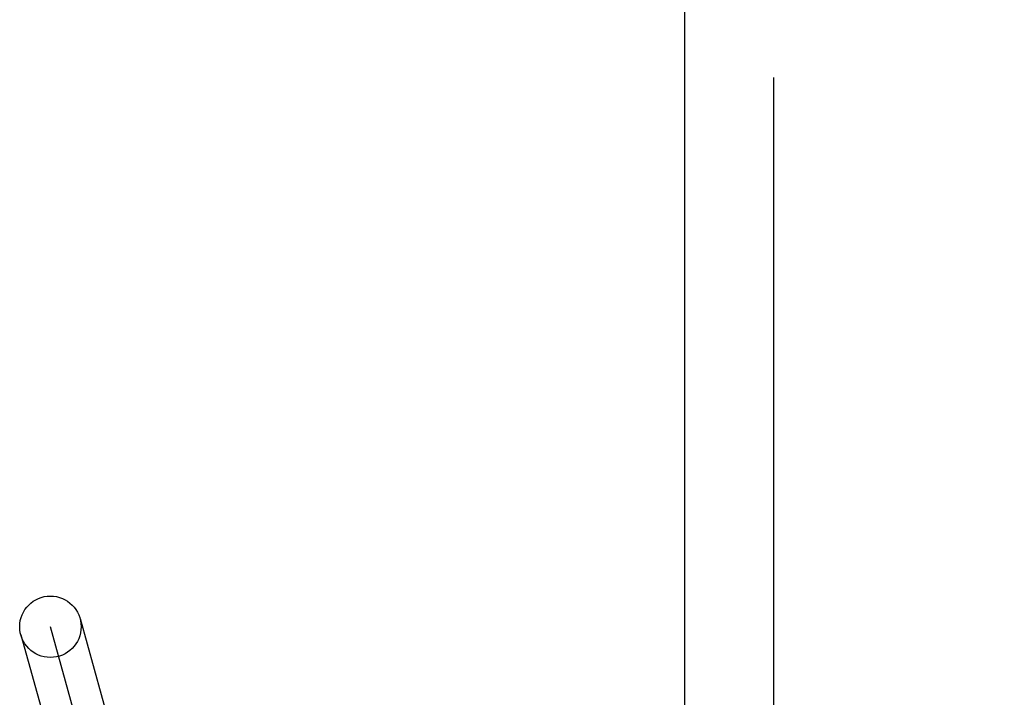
# Model space of a CAD drawing. Header units: inches. Extents: x 0 to 283, y 0 to 183.
# Tile 57 of 79: x 89.734 to 90.054, y 102.144 to 102.365. Entities that reach past the tile are written whole.
import ezdxf

# ---------------------------------------------------------------- set-up
doc = ezdxf.new("R2010")
doc.units = ezdxf.units.IN
doc.header["$LTSCALE"] = 15.583333
doc.header["$MEASUREMENT"] = 0
doc.linetypes.add('HIDDEN', pattern=[0.2, 0.1, -0.1])
doc.layers.add('DEFAULT_2', color=8, linetype='HIDDEN')
doc.layers.add('MAIN_DOOR_ASSEMBLY', color=7, linetype='CONTINUOUS')

msp = doc.modelspace()

# ---------------------------------------------------------------- linework, layer by layer
at = {"layer": 'DEFAULT_2', "color": 8, "linetype": 'HIDDEN'}
for p, q in [((89.97897, 97.6711), (89.97897, 103.17161)), ((89.75315, 102.16998), (89.80405, 101.98694)), ((89.79442, 101.98426), (89.74352, 102.1673)), ((89.73388, 102.16463), (89.78478, 101.98158))]:
    msp.add_line(p, q, dxfattribs=at)
msp.add_circle((89.74352, 102.16731), 0.01, dxfattribs=at)
at = {"layer": 'MAIN_DOOR_ASSEMBLY', "color": 8, "linetype": 'HIDDEN'}
msp.add_line((90.05397, 110.37661), (90.05397, 90.89995), dxfattribs=at)
at = {"layer": 'MAIN_DOOR_ASSEMBLY', "color": 3, "linetype": 'Continuous'}
msp.add_line((89.94997, 91.05495), (89.94997, 110.22161), dxfattribs=at)

doc.saveas('drawing.dxf')
